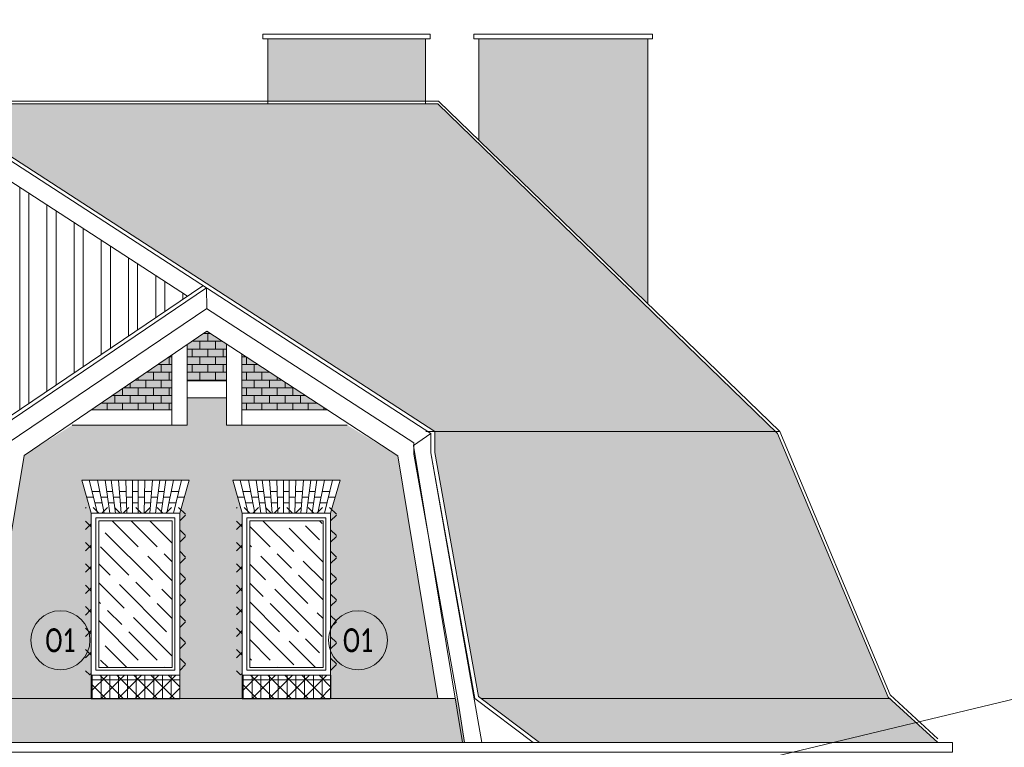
# Model space of a CAD drawing. Header units: millimetres. Extents: x 284606 to 628701, y -213781 to -93475.
# Tile 62 of 102: x 300622 to 301657, y -98353 to -97588. Entities that reach past the tile are written whole.
import ezdxf
from ezdxf import colors
from ezdxf.entities.mleader import LeaderData, LeaderLine
from ezdxf.enums import TextEntityAlignment as Align
from ezdxf.math import Vec2, Vec3

# ---------------------------------------------------------------- set-up
doc = ezdxf.new("R2010")
doc.units = ezdxf.units.MM
for name, color, linetype, lineweight in [('!STR_Elewacje 0.15', 10, 'Continuous', 15), ('!STR_Konstrukcja 0.20', 200, 'Continuous', 20), ('!STR_Kreskowanie', 253, 'Continuous', 5), ('!STR_Ocieplenie 0.05', 1, 'Continuous', 5), ('!STR_Opisy 0.09', 8, 'Continuous', 9), ('!STR_Stolarka okienna', 72, 'Continuous', 15), ('EKO Opisy 0.09', 8, 'Continuous', 9)]:
    doc.layers.add(name, color=color, linetype=linetype, lineweight=lineweight)
doc.layers.add('!STR_Kreskowanie ścian', color=7, linetype='Continuous', lineweight=5, true_color=0xa6a6a6)
doc.styles.add('EKO 1-10', font='romans.shx', dxfattribs={"width": 0.8, "height": 15})
doc.styles.add('EKO CM 1-50', font='calibri.ttf', dxfattribs={"width": 0.8, "height": 12.5})
doc.styles.add('j-romans', font='romans.shx', dxfattribs={"width": 0.7})
pattern_1 = [(0, (11300.432, 0), (0, 8.128), []), (90, (11300.432, 0), (-8.128, 8.128), [8.128, -8.128])]

# ---------------------------------------------------------------- blocks, each defined once
blk = doc.blocks.new('OKNO GÓRA')
at = {"layer": '!STR_Kreskowanie', "ltscale": 0.3}
h = blk.add_hatch(dxfattribs=at)
h.set_pattern_fill('GOST_WOOD', color=256, scale=7, angle=45)
h.set_pattern_definition([(135, (-288886.88, 98283.69), (29.698485, 29.698485), [70, -14]), (135, (-288867.08, 98283.69), (29.698485, 29.698485), [42, -10.5, 21, -10.5]), (135, (-288842.333, 98278.74), (29.698485, 29.698485), [70, -14])])
h.paths.add_polyline_path([(85, 162), (8, 162), (8, 8), (85, 8)])
at = {"layer": '!STR_Ocieplenie 0.05', "ltscale": 1.5}
blk.add_lwpolyline([(0, 0), (93, 0), (93, -5), (0, -5)], close=True, dxfattribs=at)
at = {"layer": '!STR_Stolarka okienna', "ltscale": 1.5}
blk.add_lwpolyline([(93, 0), (93, 170), (0, 170), (0, 0), (93, 0)], dxfattribs=at)
for points in [[(88, 5), (88, 165), (5, 165), (5, 5)], [(85, 162), (8, 162), (8, 8), (85, 8)]]:
    blk.add_lwpolyline(points, close=True, dxfattribs=at)
blk = doc.blocks.new('KÓLKO')
at = {"layer": '!STR_Opisy 0.09'}
blk.add_circle((0, -15.51), 15.51, dxfattribs=at)
at = {"layer": '!STR_Opisy 0.09', "style": 'EKO 1-10', "width": 0.8}
blk.add_attdef('NR', text='', height=15, dxfattribs=at).set_placement((0, -15.51), align=Align.MIDDLE_CENTER)

msp = doc.modelspace()

# ---------------------------------------------------------------- hatches: boundary and pattern name
at = {"layer": '!STR_Kreskowanie ścian', "ltscale": 0.3}
h = msp.add_hatch(dxfattribs=at)
h.set_pattern_fill('AR-B816', color=8, scale=0.04)
h.set_pattern_definition(pattern_1)
h.paths.add_polyline_path([(298643.6, -97608.5), (298603.6, -97608.5), (298603.6, -97683.2), (298618.2, -97673.8), (298643.6, -97690.1)])
h.paths.add_polyline_path([(300036, -97608.5), (299930, -97608.5), (299930, -97853.7), (300036, -97753.3)])
h.paths.add_polyline_path([(300522.4, -97608.5), (300368, -97608.5), (300368, -97673.8), (300522.4, -97673.8)])
h.paths.add_polyline_path([(301048.5, -97608.5), (300882.9, -97608.5), (300882.9, -97673.8), (301048.5, -97673.8)])
h.paths.add_polyline_path([(301282.1, -97608.5), (301104.6, -97608.5), (301104.6, -97714.7), (301282.1, -97886.5)])
h.paths.add_polyline_path([(302551.7, -97608.5), (302511.7, -97608.5), (302511.7, -97690.1), (302537.1, -97673.8), (302551.7, -97683.2)])
h.paths.add_polyline_path([(303967.5, -97605.5), (303789.9, -97605.5), (303789.9, -97840.3), (303967.5, -97707.3)])
h.paths.add_polyline_path([(304189.1, -97605.5), (304023.5, -97605.5), (304023.5, -97673.8), (304189.1, -97673.8)])
h.paths.add_polyline_path([(304704.1, -97605.5), (304549.6, -97605.5), (304549.6, -97673.8), (304704.1, -97673.8)])
h.paths.add_polyline_path([(305142.1, -97611.3), (305036.1, -97611.3), (305036.1, -97756.8), (305100.3, -97822.2), (305142.1, -97822.2)])
at = {"layer": '!STR_Kreskowanie ścian', "ltscale": 1.5}
h = msp.add_hatch(dxfattribs=at)
h.set_pattern_fill('AR-B88', color=8, scale=0.1)
h.set_pattern_definition([(0, (11300.432, 0), (0, 20.32), []), (90, (11300.432, 0), (-10.16, 20.32), [20.32, -20.32])])
h.paths.add_polyline_path([(301061.7, -97676.8), (300588.7, -97676.8), (300120.5, -97676.8), (299758.2, -98020.8), (300123, -98020.8), (300590.7, -97717.6), (301058.4, -98020.8), (301416.2, -98020.8)])
h.paths.add_polyline_path([(301418.6, -98023.1), (301416.2, -98020.8), (301058.4, -98020.8), (301058.4, -98042.8), (301104.3, -98299.1), (301107.2, -98301.3), (301536.3, -98301.3), (301534.6, -98299.8)])
h.paths.add_polyline_path([(301536.3, -98301.3), (301107.2, -98301.3), (301168.5, -98347.5), (301586.9, -98347.5)])
h.paths.add_polyline_path([(301084.1, -98311.5), (301082.3, -98301.3), (300949, -98301.3), (300949, -98301.7), (300856, -98301.7), (300790.4, -98301.6), (300790.4, -98301.7), (300697.4, -98301.7), (300564.3, -98301.3), (300562.5, -98311.5), (300558.8, -98347.5), (301089.8, -98347.5)])
h.paths.add_polyline_path([(300123, -98042.8), (300123, -98020.8), (299758.2, -98020.8), (299755.8, -98023.1), (299651.3, -98301.3), (300074.1, -98301.3), (300077.1, -98299.1)], flags=17)
h.paths.add_polyline_path([(300074.1, -98301.3), (299651.3, -98301.3), (299650.6, -98303.2), (299599.3, -98347.5), (300019.5, -98347.5), (300080.8, -98301.3), (300127, -98043.1), (300127, -98020.8), (300123, -98020.8), (300123, -98042.8), (300077.1, -98299.1)])
h = msp.add_hatch(dxfattribs=at)
h.set_pattern_fill('ANSI32', color=8, scale=3, angle=45)
h.set_pattern_definition([(90, (11300.432, 0), (-28.575, 4e-15), []), (90, (11309.957, 9.525), (-28.575, 4e-15), [])])
h.paths.add_polyline_path([(300798.6, -97878.7), (300590.7, -97743.8), (300145, -98032.9), (300145, -98040.7), (300584.2, -98040.7), (300588.2, -98042.8), (300588.2, -98020.8)])
h.paths.add_polyline_path([(300603.4, -97873.1), (300603.7, -97875.2), (300603.9, -97877.3), (300604.1, -97879.5), (300604.2, -97881.7), (300604.2, -97883.9), (300604.1, -97886.1), (300603.9, -97888.3), (300603.7, -97890.5), (300603.4, -97892.6), (300603, -97894.6), (300602.5, -97896.6), (300602, -97898.5), (300601.4, -97900.3), (300600.8, -97902), (300600, -97903.6), (300599.3, -97905.1), (300598.4, -97906.4), (300597.6, -97907.6), (300596.7, -97908.7), (300595.7, -97909.6), (300594.7, -97910.4), (300593.7, -97910.9), (300592.7, -97911.4), (300591.7, -97911.6), (300590.7, -97911.7), (300589.6, -97911.6), (300588.6, -97911.4), (300587.6, -97910.9), (300586.6, -97910.4), (300585.6, -97909.6), (300584.7, -97908.7), (300583.8, -97907.6), (300582.9, -97906.4), (300582.1, -97905.1), (300581.3, -97903.6), (300580.6, -97902), (300579.9, -97900.3), (300579.3, -97898.5), (300578.8, -97896.6), (300578.3, -97894.6), (300577.9, -97892.6), (300577.6, -97890.5), (300577.4, -97888.3), (300577.2, -97886.1), (300577.1, -97883.9), (300577.1, -97881.7), (300577.2, -97879.5), (300577.4, -97877.3), (300577.6, -97875.2), (300577.9, -97873.1), (300578.3, -97871), (300578.8, -97869), (300579.3, -97867.1), (300579.9, -97865.3), (300580.6, -97863.6), (300581.3, -97862), (300582.1, -97860.5), (300582.9, -97859.2), (300583.8, -97858), (300584.7, -97856.9), (300585.6, -97856), (300586.6, -97855.3), (300587.6, -97854.7), (300588.6, -97854.3), (300589.6, -97854), (300590.7, -97853.9), (300591.7, -97854), (300592.7, -97854.3), (300593.7, -97854.7), (300594.7, -97855.3), (300595.7, -97856), (300596.7, -97856.9), (300597.6, -97858), (300598.4, -97859.2), (300599.3, -97860.5), (300600, -97862), (300600.8, -97863.6), (300601.4, -97865.3), (300602, -97867.1), (300602.5, -97869), (300603, -97871)], flags=16)
at = {"layer": '!STR_Kreskowanie ścian', "ltscale": 0.3}
h = msp.add_hatch(color=8, dxfattribs=at)
h.dxf.hatch_style = 1
h.paths.add_polyline_path([(300782.3, -97940.5), (300697.5, -97998.2), (300782.3, -97998.2)])
h.paths.add_polyline_path([(300839.7, -97929.1), (300819, -97915.6), (300798.3, -97929.6), (300798.3, -97967.5), (300839.7, -97967.5)])
h.paths.add_polyline_path([(300855.7, -97939.5), (300855.7, -97998.2), (300945.6, -97998.2)])
h = msp.add_hatch(dxfattribs=at)
h.set_pattern_fill('AR-B816', color=8, scale=0.04)
h.set_pattern_definition(pattern_1)
h.paths.add_polyline_path([(300782.3, -97940.5), (300697.5, -97998.2), (300782.3, -97998.2)])
h.paths.add_polyline_path([(300839.7, -97929.1), (300819, -97915.6), (300798.3, -97929.6), (300798.3, -97967.5), (300839.7, -97967.5)])
h.paths.add_polyline_path([(300855.7, -97939.5), (300855.7, -97998.2), (300945.6, -97998.2)])
h = msp.add_hatch(dxfattribs=at)
h.set_pattern_fill('AR-B816', color=8, scale=0.04)
h.set_pattern_definition(pattern_1)
h.paths.add_polyline_path([(300069.5, -98367.5), (300019.5, -98367.5), (299644.7, -98367.5), (299644.7, -98677.6), (300069.5, -98677.6)])
h.paths.add_polyline_path([(299804.3, -98622.3), (299804.3, -98597.3), (299804.3, -98427.3), (299794.4, -98392.4), (299920.3, -98392.4), (299910.3, -98427.3), (299910.3, -98597.3), (299910.3, -98622.3)], flags=16)
h.paths.add_polyline_path([(299809.3, -98592.3), (299809.3, -98432.3), (299905.3, -98432.3), (299905.3, -98592.3), (299860.3, -98592.3)], flags=0)
h.paths.add_polyline_path([(299812.3, -98589.3), (299812.3, -98488.3), (299852.3, -98488.3), (299852.3, -98589.3)], flags=0)
h.paths.add_polyline_path([(299863.3, -98589.3), (299863.3, -98488.3), (299902.3, -98488.3), (299902.3, -98589.3)], flags=0)
h.paths.add_polyline_path([(299748.3, -98481.1), (299748.3, -98455.1), (299772.3, -98455.1), (299772.3, -98481.1)], flags=16)
h.paths.add_polyline_path([(299724.3, -98481.1), (299700.3, -98481.1), (299700.3, -98455.1), (299724.3, -98455.1)], flags=16)
h.paths.add_polyline_path([(299812.3, -98477.3), (299812.3, -98435.3), (299852.3, -98435.3), (299852.3, -98477.3)], flags=0)
h.paths.add_polyline_path([(299863.3, -98477.3), (299863.3, -98435.3), (299902.3, -98435.3), (299902.3, -98477.3)], flags=0)
h.paths.add_polyline_path([(299812.3, -98404.4), (299820.3, -98404.4), (299821.5, -98410.4), (299828.4, -98410.4), (299827.6, -98404.4), (299833.8, -98404.4), (299834.6, -98410.4), (299841.4, -98410.4), (299841, -98404.4), (299848.2, -98404.4), (299848.3, -98410.4), (299854.8, -98410.4), (299854.8, -98404.4), (299860.8, -98404.4), (299860.8, -98410.4), (299867.3, -98410.4), (299867.5, -98404.4), (299874.7, -98404.4), (299874.2, -98410.4), (299881.1, -98410.4), (299881.8, -98404.4), (299888.1, -98404.4), (299887.2, -98410.4), (299894.2, -98410.4), (299895.4, -98404.4), (299903.4, -98404.4), (299900.5, -98416.4), (299893, -98416.4), (299894.2, -98410.4), (299887.2, -98410.4), (299886.4, -98416.4), (299880.3, -98416.4), (299881.1, -98410.4), (299874.2, -98410.4), (299873.7, -98416.4), (299867.1, -98416.4), (299867.3, -98410.4), (299860.8, -98410.4), (299860.8, -98416.4), (299854.8, -98416.4), (299854.8, -98410.4), (299848.3, -98410.4), (299848.5, -98416.4), (299841.9, -98416.4), (299841.4, -98410.4), (299834.6, -98410.4), (299835.4, -98416.4), (299829.3, -98416.4), (299828.4, -98410.4), (299821.5, -98410.4), (299822.7, -98416.4), (299815.2, -98416.4)], flags=0)
h.paths.add_polyline_path([(299942.3, -98481.1), (299942.3, -98455.1), (299966.3, -98455.1), (299966.3, -98481.1)], flags=16)
h.paths.add_polyline_path([(299990.3, -98481.1), (299990.3, -98455.1), (300014.3, -98455.1), (300014.3, -98481.1)], flags=16)
h.paths.add_polyline_path([(299810.1, -98696.6), (299904.6, -98696.6), (299897.7, -98731.5), (299897.7, -98771.7), (300063.5, -98769.9), (300063.5, -98689.6), (299638.7, -98689.6), (299638.7, -98774.4), (299817.9, -98772.5), (299817.9, -98731.5)])
h.paths.add_polyline_path([(300186.5, -98696.6), (300281.1, -98696.6), (300274.2, -98731.5), (300274.2, -98767.7), (300352, -98766.9), (300352, -98731.5), (300344.1, -98696.6), (300438.7, -98696.6), (300431.7, -98731.5), (300431.7, -98766.1), (300528.7, -98765), (300528.7, -98689.6), (300063.5, -98689.6), (300063.5, -98769.9), (300194.4, -98768.5), (300194.4, -98731.5)])
h.paths.add_polyline_path([(300534.7, -98367.5), (300484.7, -98367.5), (300484.7, -98357.5), (300472.4, -98357.5), (300472.4, -98347.5), (300093, -98347.5), (300089.5, -98367.5), (300069.9, -98367.5), (300069.9, -98677.6), (300534.7, -98677.6)])
h.paths.add_polyline_path([(300187.3, -98622.3), (300187.3, -98597.3), (300187.3, -98427.3), (300177.3, -98392.4), (300290.3, -98392.4), (300280.3, -98427.3), (300280.3, -98597.3), (300280.3, -98622.3)], flags=16)
h.paths.add_polyline_path([(300192.3, -98592.3), (300192.3, -98432.3), (300275.3, -98432.3), (300275.3, -98592.3), (300236.3, -98592.3)], flags=0)
h.paths.add_polyline_path([(300195.3, -98589.3), (300195.3, -98488.3), (300228.3, -98488.3), (300228.3, -98589.3)], flags=0)
h.paths.add_polyline_path([(300239.3, -98589.3), (300239.3, -98488.3), (300272.3, -98488.3), (300272.3, -98589.3)], flags=0)
h.paths.add_polyline_path([(300195.3, -98477.3), (300195.3, -98435.3), (300228.3, -98435.3), (300228.3, -98477.3)], flags=0)
h.paths.add_polyline_path([(300239.3, -98477.3), (300239.3, -98435.3), (300272.3, -98435.3), (300272.3, -98477.3)], flags=0)
h.paths.add_polyline_path([(300188.2, -98404.4), (300196.3, -98404.4), (300197.5, -98410.4), (300204.4, -98410.4), (300203.6, -98404.4), (300209.8, -98404.4), (300210.6, -98410.4), (300217.4, -98410.4), (300216.9, -98404.4), (300224.2, -98404.4), (300224.3, -98410.4), (300230.8, -98410.4), (300230.8, -98404.4), (300236.8, -98404.4), (300236.8, -98410.4), (300243.3, -98410.4), (300243.5, -98404.4), (300250.7, -98404.4), (300250.2, -98410.4), (300257, -98410.4), (300257.8, -98404.4), (300264.1, -98404.4), (300263.2, -98410.4), (300270.2, -98410.4), (300271.4, -98404.4), (300279.4, -98404.4), (300276.5, -98416.4), (300269, -98416.4), (300270.2, -98410.4), (300263.2, -98410.4), (300262.4, -98416.4), (300256.2, -98416.4), (300257, -98410.4), (300250.2, -98410.4), (300249.7, -98416.4), (300243.1, -98416.4), (300243.3, -98410.4), (300236.8, -98410.4), (300236.8, -98416.4), (300230.8, -98416.4), (300230.8, -98410.4), (300224.3, -98410.4), (300224.5, -98416.4), (300217.9, -98416.4), (300217.4, -98410.4), (300210.6, -98410.4), (300211.4, -98416.4), (300205.3, -98416.4), (300204.4, -98410.4), (300197.5, -98410.4), (300198.6, -98416.4), (300191.2, -98416.4)], flags=0)
h.paths.add_polyline_path([(300344.9, -98622.3), (300344.9, -98597.3), (300344.9, -98427.3), (300334.9, -98392.4), (300447.9, -98392.4), (300437.9, -98427.3), (300437.9, -98597.3), (300437.9, -98622.3)], flags=16)
h.paths.add_polyline_path([(300349.9, -98592.3), (300349.9, -98432.3), (300432.9, -98432.3), (300432.9, -98592.3), (300393.9, -98592.3)], flags=0)
h.paths.add_polyline_path([(300352.9, -98589.3), (300352.9, -98488.3), (300385.9, -98488.3), (300385.9, -98589.3)], flags=0)
h.paths.add_polyline_path([(300396.9, -98589.3), (300396.9, -98488.3), (300429.9, -98488.3), (300429.9, -98589.3)], flags=0)
h.paths.add_polyline_path([(300352.9, -98477.3), (300352.9, -98435.3), (300385.9, -98435.3), (300385.9, -98477.3)], flags=0)
h.paths.add_polyline_path([(300345.8, -98404.4), (300353.8, -98404.4), (300355, -98410.4), (300362, -98410.4), (300361.1, -98404.4), (300367.4, -98404.4), (300368.2, -98410.4), (300375, -98410.4), (300374.5, -98404.4), (300381.7, -98404.4), (300381.9, -98410.4), (300388.4, -98410.4), (300388.4, -98404.4), (300394.4, -98404.4), (300394.4, -98410.4), (300400.9, -98410.4), (300401.1, -98404.4), (300408.3, -98404.4), (300407.8, -98410.4), (300414.6, -98410.4), (300415.4, -98404.4), (300421.7, -98404.4), (300420.8, -98410.4), (300427.8, -98410.4), (300428.9, -98404.4), (300437, -98404.4), (300434.1, -98416.4), (300426.6, -98416.4), (300427.8, -98410.4), (300420.8, -98410.4), (300419.9, -98416.4), (300413.8, -98416.4), (300414.6, -98410.4), (300407.8, -98410.4), (300407.3, -98416.4), (300400.7, -98416.4), (300400.9, -98410.4), (300394.4, -98410.4), (300394.4, -98416.4), (300388.4, -98416.4), (300388.4, -98410.4), (300381.9, -98410.4), (300382.1, -98416.4), (300375.5, -98416.4), (300375, -98410.4), (300368.2, -98410.4), (300369, -98416.4), (300362.8, -98416.4), (300362, -98410.4), (300355, -98410.4), (300356.2, -98416.4), (300348.7, -98416.4)], flags=0)
h.paths.add_polyline_path([(300396.9, -98477.3), (300396.9, -98435.3), (300429.9, -98435.3), (300429.9, -98477.3)], flags=0)
h.paths.add_polyline_path([(301111.9, -98367.5), (300554.7, -98367.5), (300534.7, -98367.5), (300534.7, -98677.6), (301111.9, -98677.6)])
h.paths.add_polyline_path([(300949, -98622.3), (300856, -98622.3), (300856, -98597.3), (300856, -98427.3), (300846.1, -98392.4), (300959, -98392.4), (300949, -98427.3), (300949, -98597.3)], flags=16)
h.paths.add_polyline_path([(300944, -98592.3), (300905, -98592.3), (300861, -98592.3), (300861, -98432.3), (300944, -98432.3)], flags=0)
h.paths.add_polyline_path([(300941, -98589.3), (300908, -98589.3), (300908, -98488.3), (300941, -98488.3)], flags=0)
h.paths.add_polyline_path([(300897, -98589.3), (300864, -98589.3), (300864, -98488.3), (300897, -98488.3)], flags=0)
h.paths.add_polyline_path([(301002.3, -98481.1), (301002.3, -98455.1), (301026.3, -98455.1), (301026.3, -98481.1)], flags=16)
h.paths.add_polyline_path([(300941, -98477.3), (300908, -98477.3), (300908, -98435.3), (300941, -98435.3)], flags=0)
h.paths.add_polyline_path([(300897, -98477.3), (300864, -98477.3), (300864, -98435.3), (300897, -98435.3)], flags=0)
h.paths.add_polyline_path([(300790.4, -98622.3), (300697.4, -98622.3), (300697.4, -98597.3), (300697.4, -98427.3), (300687.5, -98392.4), (300800.4, -98392.4), (300790.4, -98427.3), (300790.4, -98597.3)], flags=16)
h.paths.add_polyline_path([(300945.2, -98416.4), (300937.7, -98416.4), (300938.9, -98410.4), (300931.9, -98410.4), (300931.1, -98416.4), (300925, -98416.4), (300925.7, -98410.4), (300918.9, -98410.4), (300918.4, -98416.4), (300911.8, -98416.4), (300912, -98410.4), (300905.5, -98410.4), (300905.5, -98416.4), (300899.5, -98416.4), (300899.5, -98410.4), (300893, -98410.4), (300893.2, -98416.4), (300886.6, -98416.4), (300886.1, -98410.4), (300879.3, -98410.4), (300880.1, -98416.4), (300874, -98416.4), (300873.1, -98410.4), (300866.2, -98410.4), (300867.4, -98416.4), (300859.9, -98416.4), (300856.9, -98404.4), (300865, -98404.4), (300866.2, -98410.4), (300873.1, -98410.4), (300872.3, -98404.4), (300878.5, -98404.4), (300879.3, -98410.4), (300886.1, -98410.4), (300885.6, -98404.4), (300892.9, -98404.4), (300893, -98410.4), (300899.5, -98410.4), (300899.5, -98404.4), (300905.5, -98404.4), (300905.5, -98410.4), (300912, -98410.4), (300912.2, -98404.4), (300919.4, -98404.4), (300918.9, -98410.4), (300925.7, -98410.4), (300926.5, -98404.4), (300932.8, -98404.4), (300931.9, -98410.4), (300938.9, -98410.4), (300940.1, -98404.4), (300948.1, -98404.4)], flags=0)
h.paths.add_polyline_path([(300785.4, -98592.3), (300702.4, -98592.3), (300702.4, -98432.3), (300785.4, -98432.3)], flags=0)
h.paths.add_polyline_path([(300782.4, -98589.3), (300705.4, -98589.3), (300705.4, -98435.3), (300782.4, -98435.3)], flags=0)
h.paths.add_polyline_path([(300786.6, -98416.4), (300779.1, -98416.4), (300780.3, -98410.4), (300773.3, -98410.4), (300772.5, -98416.4), (300766.4, -98416.4), (300767.2, -98410.4), (300760.3, -98410.4), (300759.8, -98416.4), (300753.3, -98416.4), (300753.4, -98410.4), (300746.9, -98410.4), (300746.9, -98416.4), (300740.9, -98416.4), (300740.9, -98410.4), (300734.5, -98410.4), (300734.6, -98416.4), (300728, -98416.4), (300727.6, -98410.4), (300720.7, -98410.4), (300721.5, -98416.4), (300715.4, -98416.4), (300714.5, -98410.4), (300707.6, -98410.4), (300708.8, -98416.4), (300701.3, -98416.4), (300698.4, -98404.4), (300706.4, -98404.4), (300707.6, -98410.4), (300714.5, -98410.4), (300713.7, -98404.4), (300719.9, -98404.4), (300720.7, -98410.4), (300727.6, -98410.4), (300727.1, -98404.4), (300734.3, -98404.4), (300734.5, -98410.4), (300740.9, -98410.4), (300740.9, -98404.4), (300746.9, -98404.4), (300746.9, -98410.4), (300753.4, -98410.4), (300753.6, -98404.4), (300760.8, -98404.4), (300760.3, -98410.4), (300767.2, -98410.4), (300768, -98404.4), (300774.2, -98404.4), (300773.3, -98410.4), (300780.3, -98410.4), (300781.5, -98404.4), (300789.5, -98404.4)], flags=0)
h.paths.add_polyline_path([(300634.9, -98481.1), (300610.9, -98481.1), (300610.9, -98455.1), (300634.9, -98455.1)], flags=16)
h.paths.add_polyline_path([(301117.9, -98689.6), (300528.7, -98689.6), (300528.7, -98765), (300704.5, -98763.2), (300704.5, -98731.5), (300696.7, -98696.6), (300791.2, -98696.6), (300784.3, -98731.5), (300784.3, -98762.4), (300863.1, -98761.5), (300863.1, -98731.5), (300855.2, -98696.6), (300949.8, -98696.6), (300942.9, -98731.5), (300942.9, -98760.7), (301117.9, -98758.8)])
h.paths.add_polyline_path([(301284.3, -98731.5), (301276.4, -98696.6), (301371, -98696.6), (301364, -98731.5), (301364, -98756.3), (301536.9, -98754.4), (301542.9, -98754.4), (301542.9, -98689.6), (301117.9, -98689.6), (301117.9, -98758.8), (301284.3, -98757.1)])
h.paths.add_polyline_path([(301536.9, -98367.5), (301305.5, -98367.5), (301111.9, -98367.5), (301111.9, -98677.6), (301536.9, -98677.6)])
h.paths.add_polyline_path([(301270.7, -98622.3), (301270.7, -98597.3), (301270.7, -98427.3), (301260.7, -98392.4), (301386.7, -98392.4), (301376.7, -98427.3), (301376.7, -98597.3), (301376.7, -98622.3)], flags=16)
h.paths.add_polyline_path([(301275.7, -98592.3), (301275.7, -98432.3), (301371.7, -98432.3), (301371.7, -98592.3), (301326.7, -98592.3)], flags=0)
h.paths.add_polyline_path([(301278.7, -98589.3), (301278.7, -98488.3), (301318.7, -98488.3), (301318.7, -98589.3)], flags=0)
h.paths.add_polyline_path([(301166.7, -98481.1), (301166.7, -98455.1), (301190.7, -98455.1), (301190.7, -98481.1)], flags=16)
h.paths.add_polyline_path([(301329.7, -98589.3), (301329.7, -98488.3), (301368.7, -98488.3), (301368.7, -98589.3)], flags=0)
h.paths.add_polyline_path([(301214.7, -98481.1), (301214.7, -98455.1), (301238.7, -98455.1), (301238.7, -98481.1)], flags=16)
h.paths.add_polyline_path([(301278.7, -98477.3), (301278.7, -98435.3), (301318.7, -98435.3), (301318.7, -98477.3)], flags=0)
h.paths.add_polyline_path([(301329.7, -98477.3), (301329.7, -98435.3), (301368.7, -98435.3), (301368.7, -98477.3)], flags=0)
h.paths.add_polyline_path([(301278.6, -98404.4), (301286.6, -98404.4), (301287.8, -98410.4), (301294.8, -98410.4), (301293.9, -98404.4), (301300.2, -98404.4), (301301, -98410.4), (301307.8, -98410.4), (301307.3, -98404.4), (301314.5, -98404.4), (301314.7, -98410.4), (301321.2, -98410.4), (301321.2, -98404.4), (301327.2, -98404.4), (301327.2, -98410.4), (301333.7, -98410.4), (301333.8, -98404.4), (301341.1, -98404.4), (301340.6, -98410.4), (301347.4, -98410.4), (301348.2, -98404.4), (301354.4, -98404.4), (301353.6, -98410.4), (301360.5, -98410.4), (301361.7, -98404.4), (301369.8, -98404.4), (301366.8, -98416.4), (301359.3, -98416.4), (301360.5, -98410.4), (301353.6, -98410.4), (301352.7, -98416.4), (301346.6, -98416.4), (301347.4, -98410.4), (301340.6, -98410.4), (301340.1, -98416.4), (301333.5, -98416.4), (301333.7, -98410.4), (301327.2, -98410.4), (301327.2, -98416.4), (301321.2, -98416.4), (301321.2, -98410.4), (301314.7, -98410.4), (301314.9, -98416.4), (301308.3, -98416.4), (301307.8, -98410.4), (301301, -98410.4), (301301.7, -98416.4), (301295.6, -98416.4), (301294.8, -98410.4), (301287.8, -98410.4), (301289, -98416.4), (301281.5, -98416.4)], flags=0)
h.paths.add_polyline_path([(301408.7, -98481.1), (301408.7, -98455.1), (301432.7, -98455.1), (301432.7, -98481.1)], flags=16)
h.paths.add_polyline_path([(301456.7, -98481.1), (301456.7, -98455.1), (301480.7, -98455.1), (301480.7, -98481.1)], flags=16)
h.paths.add_polyline_path([(301019.7, -98046.5), (300966.5, -98014.2), (300839.7, -98014.2), (300839.7, -97985.5), (300798.3, -97985.5), (300798.3, -98014.2), (300677.4, -98014.2), (300626.9, -98046.2), (300584.4, -98301.3), (301061.6, -98301.3)])
h.paths.add_polyline_path([(300949, -98301.7), (300856, -98301.7), (300856, -98106.7), (300846.1, -98071.8), (300959, -98071.8), (300949, -98106.7)])
h.paths.add_polyline_path([(300944, -98274.7), (300861, -98274.7)], flags=16)
h.paths.add_polyline_path([(300941, -98117.7), (300864, -98117.7)], flags=16)
h.paths.add_polyline_path([(300790.4, -98301.7), (300697.4, -98301.7), (300697.4, -98106.7), (300687.5, -98071.8), (300800.4, -98071.8), (300790.4, -98106.7)])
h.paths.add_polyline_path([(300785.4, -98271.7), (300702.4, -98271.7)], flags=16)
h.paths.add_polyline_path([(300782.4, -98268.7), (300705.4, -98268.7)], flags=16)
at = {"layer": '!STR_Kreskowanie ścian', "ltscale": 1.5}
h = msp.add_hatch(dxfattribs=at)
h.set_pattern_fill('ANSI31', color=8, scale=2.9, angle=45)
h.set_pattern_definition([(90, (-291067.4435, 109096.673), (-9.2075, 9e-16), [])])
h.paths.add_polyline_path([(300793.9, -98276.7), (300793.9, -98301.7), (300693.9, -98301.7), (300693.9, -98276.7)])
h = msp.add_hatch(dxfattribs=at)
h.set_pattern_fill('ANSI31', color=8, scale=2.9, angle=45)
h.set_pattern_definition([(90, (-290908.861, 109096.673), (-9.2075, 9e-16), [])])
h.paths.add_polyline_path([(300952.5, -98276.7), (300952.5, -98301.7), (300852.5, -98301.7), (300852.5, -98276.7)])
at = {"layer": '!STR_Ocieplenie 0.05', "lineweight": 5, "ltscale": 0.3}
h = msp.add_hatch(dxfattribs=at)
h.set_pattern_fill('ANSI37', color=8, scale=5)
h.set_pattern_definition([(45, (2708.42, 4143.25), (-11.22532015, 11.22532015), []), (135, (2708.42, 4143.25), (-11.22532015, -11.22532015), [])])
h.paths.add_polyline_path([(300796.4, -98100.6), (300691.4, -98100.6), (300691.4, -98276.6), (300697.4, -98276.6), (300697.4, -98106.6), (300790.4, -98106.6), (300790.4, -98276.6), (300796.4, -98276.6)])
h = msp.add_hatch(dxfattribs=at)
h.set_pattern_fill('ANSI37', color=8, scale=5)
h.set_pattern_definition([(45, (2867.002, 4143.25), (-11.22532015, 11.22532015), []), (135, (2867.002, 4143.25), (-11.22532015, -11.22532015), [])])
h.paths.add_polyline_path([(300955, -98100.6), (300850, -98100.6), (300850, -98276.6), (300856, -98276.6), (300856, -98106.6), (300949, -98106.6), (300949, -98276.6), (300955, -98276.6)])
h = msp.add_hatch(dxfattribs=at)
h.set_pattern_fill('ANSI37', color=8, scale=4)
h.set_pattern_definition([(45, (-3010.872, 2809.994), (-8.9802561, 8.9802561), []), (135, (-3010.872, 2809.994), (-8.9802561, -8.9802561), [])])
h.paths.add_polyline_path([(300790.5, -98276.7), (300697.4, -98276.7), (300697.4, -98301.6), (300790.4, -98301.6)])
h = msp.add_hatch(dxfattribs=at)
h.set_pattern_fill('ANSI37', color=8, scale=4)
h.set_pattern_definition([(45, (-2852.289, 2809.994), (-8.9802561, 8.9802561), []), (135, (-2852.289, 2809.994), (-8.9802561, -8.9802561), [])])
h.paths.add_polyline_path([(300949, -98276.7), (300856, -98276.7), (300856, -98301.6), (300949, -98301.6)])

# ---------------------------------------------------------------- linework, layer by layer
at = {"layer": '!STR_Elewacje 0.15', "color": 8, "ltscale": 1.5}
for p, q in [((300697.4, -98106.7), (300687.5, -98071.8)), ((300800.4, -98071.8), (300687.5, -98071.8)), ((300703.9, -98106.7), (300695.4, -98071.8)), ((300710.9, -98106.7), (300704, -98071.8)), ((300716.9, -98106.7), (300712, -98071.8)), ((300722.9, -98106.7), (300718.4, -98071.8)), ((300728.9, -98106.7), (300726.1, -98071.8)), ((300734.9, -98106.7), (300733.9, -98071.8)), ((300740.9, -98106.7), (300740.9, -98071.8)), ((300746.9, -98106.7), (300746.9, -98071.8)), ((300752.9, -98106.7), (300753.9, -98071.8)), ((300758.9, -98106.7), (300761.8, -98071.8)), ((300764.9, -98106.7), (300769.5, -98071.8)), ((300770.9, -98106.7), (300775.9, -98071.8)), ((300776.9, -98106.7), (300783.9, -98071.8)), ((300783.9, -98106.7), (300792.4, -98071.8)), ((300790.4, -98106.7), (300800.4, -98071.8)), ((300856, -98106.7), (300846.1, -98071.8)), ((300959, -98071.8), (300846.1, -98071.8)), ((300862.5, -98106.7), (300854, -98071.8)), ((300869.5, -98106.7), (300862.6, -98071.8)), ((300875.5, -98106.7), (300870.6, -98071.8)), ((300881.5, -98106.7), (300876.9, -98071.8)), ((300887.5, -98106.7), (300884.7, -98071.8)), ((300893.5, -98106.7), (300892.5, -98071.8)), ((300899.5, -98106.7), (300899.5, -98071.8)), ((300905.5, -98106.7), (300905.5, -98071.8)), ((300911.5, -98106.7), (300912.5, -98071.8)), ((300917.5, -98106.7), (300920.4, -98071.8)), ((300923.5, -98106.7), (300928.1, -98071.8)), ((300929.5, -98106.7), (300934.5, -98071.8)), ((300935.5, -98106.7), (300942.5, -98071.8)), ((300942.5, -98106.7), (300951, -98071.8)), ((300949, -98106.7), (300959, -98071.8)), ((300699.8, -98089.8), (300692.6, -98089.8)), ((300706.4, -98083.8), (300698.4, -98083.8)), ((300714.5, -98089.8), (300707.6, -98089.8)), ((300719.9, -98083.8), (300713.7, -98083.8)), ((300727.6, -98089.8), (300720.7, -98089.8)), ((300734.3, -98083.8), (300727.1, -98083.8)), ((300740.9, -98089.8), (300734.5, -98089.8)), ((300746.9, -98083.8), (300740.9, -98083.8)), ((300753.4, -98089.8), (300746.9, -98089.8)), ((300760.8, -98083.8), (300753.6, -98083.8)), ((300767.2, -98089.8), (300760.3, -98089.8)), ((300774.2, -98083.8), (300768, -98083.8)), ((300780.3, -98089.8), (300773.3, -98089.8)), ((300789.5, -98083.8), (300781.5, -98083.8)), ((300795.3, -98089.8), (300788.1, -98089.8)), ((300858.4, -98089.8), (300851.2, -98089.8)), ((300865, -98083.8), (300856.9, -98083.8)), ((300873.1, -98089.8), (300866.2, -98089.8)), ((300878.5, -98083.8), (300872.3, -98083.8)), ((300886.1, -98089.8), (300879.3, -98089.8)), ((300892.9, -98083.8), (300885.6, -98083.8)), ((300899.5, -98089.8), (300893, -98089.8)), ((300905.5, -98083.8), (300899.5, -98083.8)), ((300912, -98089.8), (300905.5, -98089.8)), ((300919.4, -98083.8), (300912.2, -98083.8)), ((300925.7, -98089.8), (300918.9, -98089.8)), ((300932.8, -98083.8), (300926.5, -98083.8)), ((300938.9, -98089.8), (300931.9, -98089.8)), ((300948.1, -98083.8), (300940.1, -98083.8)), ((300953.9, -98089.8), (300946.6, -98089.8)), ((300708.8, -98095.8), (300701.3, -98095.8)), ((300708.8, -98095.8), (300701.3, -98095.8)), ((300708.8, -98095.8), (300701.3, -98095.8)), ((300721.5, -98095.8), (300715.4, -98095.8)), ((300721.5, -98095.8), (300715.4, -98095.8)), ((300721.5, -98095.8), (300715.4, -98095.8)), ((300734.6, -98095.8), (300728, -98095.8)), ((300734.6, -98095.8), (300728, -98095.8)), ((300734.6, -98095.8), (300728, -98095.8)), ((300746.9, -98095.8), (300740.9, -98095.8)), ((300746.9, -98095.8), (300740.9, -98095.8)), ((300746.9, -98095.8), (300740.9, -98095.8)), ((300759.8, -98095.8), (300753.3, -98095.8)), ((300759.8, -98095.8), (300753.3, -98095.8)), ((300759.8, -98095.8), (300753.3, -98095.8)), ((300772.5, -98095.8), (300766.4, -98095.8)), ((300772.5, -98095.8), (300766.4, -98095.8)), ((300772.5, -98095.8), (300766.4, -98095.8)), ((300786.6, -98095.8), (300779.1, -98095.8)), ((300786.6, -98095.8), (300779.1, -98095.8)), ((300786.6, -98095.8), (300779.1, -98095.8)), ((300867.4, -98095.8), (300859.9, -98095.8)), ((300867.4, -98095.8), (300859.9, -98095.8)), ((300867.4, -98095.8), (300859.9, -98095.8)), ((300880.1, -98095.8), (300874, -98095.8)), ((300880.1, -98095.8), (300874, -98095.8)), ((300880.1, -98095.8), (300874, -98095.8)), ((300893.2, -98095.8), (300886.6, -98095.8)), ((300893.2, -98095.8), (300886.6, -98095.8)), ((300893.2, -98095.8), (300886.6, -98095.8)), ((300905.5, -98095.8), (300899.5, -98095.8)), ((300905.5, -98095.8), (300899.5, -98095.8)), ((300905.5, -98095.8), (300899.5, -98095.8)), ((300918.4, -98095.8), (300911.8, -98095.8)), ((300918.4, -98095.8), (300911.8, -98095.8)), ((300918.4, -98095.8), (300911.8, -98095.8)), ((300931.1, -98095.8), (300925, -98095.8)), ((300931.1, -98095.8), (300925, -98095.8)), ((300931.1, -98095.8), (300925, -98095.8)), ((300945.2, -98095.8), (300937.7, -98095.8)), ((300945.2, -98095.8), (300937.7, -98095.8)), ((300945.2, -98095.8), (300937.7, -98095.8))]:
    msp.add_line(p, q, dxfattribs=at)
for points in [[(300790.4, -98276.7), (300697.4, -98276.7), (300697.4, -98301.7), (300790.4, -98301.7)], [(300949, -98276.7), (300856, -98276.7), (300856, -98301.7), (300949, -98301.7)], [(300472.4, -98347.5), (301602.3, -98347.5), (301602.3, -98357.5), (300472.4, -98357.5)]]:
    msp.add_lwpolyline(points, close=True, dxfattribs=at)
at = {"layer": '!STR_Konstrukcja 0.20', "color": 8, "ltscale": 1.5}
for p, q in [((301420.8, -98020.8), (301062.3, -97673.8)), ((300818.8, -97891.8), (300818.6, -97870.1)), ((301036.1, -98035.5), (301054.4, -98023.1)), ((301048.9, -98020.8), (301420.8, -98020.8)), ((301036.1, -98035.5), (301087.5, -98347.6)), ((301054.4, -98043.1), (301107.7, -98347.5)), ((301161.9, -98347.5), (301100.6, -98301.3)), ((301108.4, -98347.5), (301161.9, -98347.5))]:
    msp.add_line(p, q, dxfattribs=at)
for points in [[(301053.5, -97608.5), (300877.9, -97608.5), (300877.9, -97603.5), (301053.5, -97603.5)], [(301287.1, -97608.5), (301099.6, -97608.5), (301099.6, -97603.5), (301287.1, -97603.5)]]:
    msp.add_lwpolyline(points, close=True, dxfattribs=at)
for points in [[(300882.9, -97676.8), (300882.9, -97608.5), (301048.5, -97608.5), (301048.5, -97676.8)], [(301104.6, -97714.7), (301104.6, -97608.5), (301282.1, -97608.5), (301282.1, -97886.5)], [(299599.3, -98347.5), (299650.6, -98303.2), (299755.8, -98023.1), (300120.5, -97676.8), (300588.7, -97676.8), (301061.7, -97676.8), (301418.6, -98023.1), (301534.6, -98299.8), (301586.9, -98347.5)], [(300119.9, -97673.8), (300588.7, -97673.8), (301062.3, -97673.8), (301420.8, -98020.8), (301536.9, -98297.6), (301586.9, -98343.8)], [(301168.5, -98347.5), (301104.3, -98299.1), (301058.4, -98042.8), (301058.4, -98020.8), (300590.7, -97717.6)], [(301161.9, -98347.5), (301100.6, -98301.3), (301054.4, -98043.1), (301054.4, -98023.1), (300590.7, -97722.3)], [(300798.6, -97878.7), (300590.7, -97743.8)], [(300482.3, -98344.3), (300542.3, -98299.1), (300588.2, -98042.8), (300588.2, -98020.8), (300814.8, -97867.7)], [(300484.7, -98347.5), (300546, -98301.3), (300592.2, -98043.1), (300592.2, -98023.1), (300818.4, -97870.1)], [(300558.8, -98347.5), (300562.5, -98311.5), (300610.2, -98044.7), (300610.2, -98032.7), (300818.8, -97891.6)], [(301089.8, -98347.5), (301084.1, -98311.5), (301036.4, -98044.7), (301036.4, -98032.9), (300818.6, -97891.7)], [(301536.9, -98301.3), (301536.9, -98301.9)]]:
    msp.add_lwpolyline(points, dxfattribs=at)
at = {"layer": '!STR_Ocieplenie 0.05', "color": 253, "ltscale": 1.5, "true_color": 0x999999}
msp.add_line((295259.9, -99834.4), (306978.1, -97031.7), dxfattribs=at)
at = {"layer": '!STR_Ocieplenie 0.05', "color": 8, "ltscale": 1.5}
for p, q in [((300782.3, -97998.2), (300782.3, -98014.2)), ((300855.7, -97998.2), (300855.7, -98014.2)), ((301079.9, -98301.3), (300566.1, -98301.3)), ((301107.2, -98301.3), (301536.9, -98301.3))]:
    msp.add_line(p, q, dxfattribs=at)
for points in [[(300584.4, -98301.3), (300626.9, -98046.2), (300819, -97915.6), (301019.7, -98046.5), (301061.6, -98301.3)], [(300798.3, -97929.6), (300798.3, -98014.2), (300677.4, -98014.2)], [(300839.7, -97929.1), (300839.7, -98014.2), (300966.5, -98014.2)], [(300782.3, -97940.5), (300782.3, -97998.2), (300697.5, -97998.2)], [(300855.7, -97939.5), (300855.7, -97998.2), (300945.6, -97998.2)]]:
    msp.add_lwpolyline(points, dxfattribs=at)
msp.add_lwpolyline([(300798.3, -97967.5), (300839.7, -97967.5), (300839.7, -97985.5), (300798.3, -97985.5)], close=True, dxfattribs=at)

# ---------------------------------------------------------------- block references
at = {"layer": '!STR_Ocieplenie 0.05', "color": 8}
for p in [(300697.4, -98276.7), (300856, -98276.7)]:
    msp.add_blockref('OKNO GÓRA', p, dxfattribs=at)
at = {"layer": 'EKO Opisy 0.09', "color": 8}
ref = msp.add_blockref('KÓLKO', (300665.1, -98209.1), dxfattribs=dict(at, xscale=2, yscale=2, zscale=2))
ref.add_attrib('NR', 'O1', dxfattribs={"height": 25, "style": 'EKO CM 1-50', "width": 0.7}).set_placement((300665.1, -98240.1), align=Align.MIDDLE_CENTER)
ref = msp.add_blockref('KÓLKO', (300977.8, -98209.1), dxfattribs=dict(at, xscale=2, yscale=2, zscale=2))
ref.add_attrib('NR', 'O1', dxfattribs={"height": 25, "style": 'EKO CM 1-50', "width": 0.7}).set_placement((300977.8, -98240.1), align=Align.MIDDLE_CENTER)

# ---------------------------------------------------------------- leaders
at = {"layer": '!STR_Opisy 0.09', "color": 8, "ltscale": 0.3}
ml = msp.add_multileader_mtext('Standard', dxfattribs=at)
ml.set_content('ocieplenie stropu poddasza', color=8, style='j-romans')
ml.set_leader_properties()
ml.build(insert=Vec2(0, 0))
ml.multileader.update_dxf_attribs({"text_right_attachment_type": 6, "dogleg_length": 0.36, "arrow_head_size": 8, "scale": 2})
ctx = ml.context
ctx.base_point, ctx.scale, ctx.char_height, ctx.arrow_head_size, ctx.landing_gap_size, ctx.plane_origin = Vec3(301939.9, -97827.8), 2, 20, 8, 4, Vec3(346280.1, -99579.5)
ctx.right_attachment, ctx.text_align_type = 6, 2
notes = []
notes.append((ctx, [(1, (1, 1, 0), (302238.6, -97841.2), (-1, 0), 0.72, [(1, [(302332.8, -98008.9)], 0, [])])]))
ctx.mtext.insert, ctx.mtext.width, ctx.mtext.alignment, ctx.mtext.flow_direction = Vec3(302233.9, -97814.5), 616.028, 3, 5
for ctx, leaders in notes:
    for number, flags, end, landing, length, lines in leaders:
        leader = LeaderData()
        leader.index, (leader.has_last_leader_line, leader.has_dogleg_vector, leader.attachment_direction) = number, flags
        leader.last_leader_point, leader.dogleg_vector, leader.dogleg_length = Vec3(end), Vec3(landing), length
        for number, points, colour, breaks in lines:
            line = LeaderLine()
            line.index, line.vertices, line.color, line.breaks = number, Vec3.list(points), colors.encode_raw_color(colour), breaks
            leader.lines.append(line)
        ctx.leaders.append(leader)

doc.saveas('drawing.dxf')
